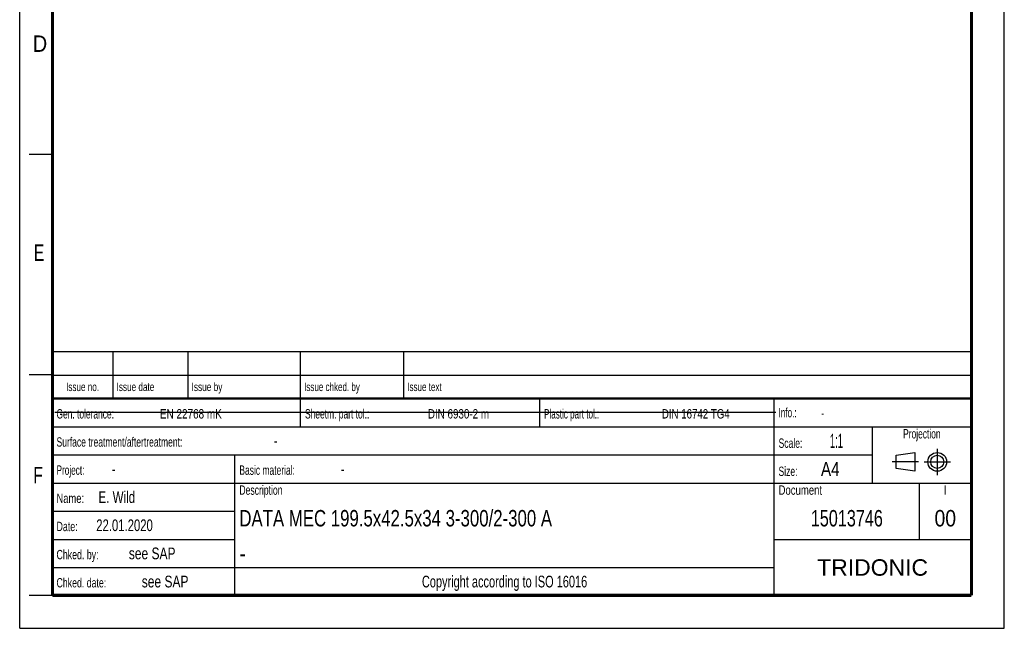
# Model space of a CAD drawing. Header units: millimetres. Extents: x 0 to 210, y 0 to 297.
# Tile 1 of 10: x 0 to 210, y 0 to 130. Entities that reach past the tile are written whole.
import ezdxf
from ezdxf.enums import TextEntityAlignment as Align

# ---------------------------------------------------------------- set-up
doc = ezdxf.new("R2010")
doc.units = ezdxf.units.MM
doc.header["$LTSCALE"] = 19.36
doc.linetypes.add('CENTER', pattern=[0.6, 0.375, -0.075, 0.075, -0.075])
doc.layers.get('0').update_dxf_attribs({"linetype": 'CONTINUOUS'})
doc.layers.add('DEFAULT_1', color=7, linetype='CENTER')
doc.layers.add('Z_NOTICE', color=7, linetype='CONTINUOUS')
doc.styles.get("Standard").update_dxf_attribs({"font": 'txt', "width": 0.7})
doc.styles.add('TEXTSTYLE_2', font='txt', dxfattribs={"width": 0.75})
doc.styles.add('TEXTSTYLE_4', font='arial.ttf')

# ---------------------------------------------------------------- blocks, each defined once
blk = doc.blocks.new('PROJEKTIONSMETHODE_BL0', base_point=(192.31, 35.47))
at = {"color": 2, "linetype": 'CONTINUOUS'}
for p, q in [((186.91, 36.87), (190.91, 37.47)), ((186.91, 34.07), (186.91, 36.87)), ((190.91, 37.47), (190.91, 33.47)), ((190.91, 33.47), (186.91, 34.07))]:
    blk.add_line(p, q, dxfattribs=at)
for radius in [2, 1.4]:
    blk.add_circle((195.71, 35.47), radius, dxfattribs=at)
at = {"layer": 'DEFAULT_1', "color": 2, "linetype": 'CENTER'}
for p, q in [((195.71, 38.27), (195.71, 32.67)), ((191.71, 35.47), (186.11, 35.47)), ((192.91, 35.47), (198.5, 35.47))]:
    blk.add_line(p, q, dxfattribs=at)

msp = doc.modelspace()

# ---------------------------------------------------------------- linework, layer by layer
at = {"color": 2, "linetype": 'CONTINUOUS'}
for p, q in [((0, 0), (0, 297)), ((210, 0), (210, 297)), ((7, 101), (2, 101)), ((6.913619, 48.960154), (6.913619, 58.960154)), ((6.913619, 58.960154), (202.913619, 58.960154)), ((19.913619, 48.960154), (19.913619, 58.960154)), ((35.913619, 48.960154), (35.913619, 58.960154)), ((59.913619, 48.960154), (59.913619, 58.960154)), ((81.913619, 48.960154), (81.913619, 58.960154)), ((202.913619, 48.960154), (202.913619, 58.960154)), ((7, 54), (2, 54)), ((6.913619, 53.960154), (202.913619, 53.960154)), ((6.913546, 6.960131), (6.913546, 48.960131)), ((6.913546, 48.960131), (202.913546, 48.960131)), ((6.913619, 48.960154), (202.913619, 48.960154)), ((59.913546, 42.960131), (59.913546, 48.960131)), ((110.913546, 42.960131), (110.913546, 48.960131)), ((160.913546, 6.960131), (160.913546, 48.960131)), ((202.913546, 6.960131), (202.913546, 48.960131)), ((6.913546, 42.960131), (202.913546, 42.960131)), ((181.913546, 30.960131), (181.913546, 42.960131)), ((6.913546, 36.960131), (181.913546, 36.960131)), ((45.913546, 6.960131), (45.913546, 36.960131)), ((6.913546, 30.960131), (202.913546, 30.960131)), ((191.913546, 18.960131), (191.913546, 30.960131)), ((6.913546, 24.960131), (45.913546, 24.960131)), ((6.913546, 18.960131), (45.913546, 18.960131)), ((160.913546, 18.960131), (202.913546, 18.960131)), ((6.913546, 12.960131), (160.913546, 12.960131)), ((7, 7), (2, 7)), ((6.913546, 6.960131), (202.913546, 6.960131)), ((0, 0), (210, 0))]:
    msp.add_line(p, q, dxfattribs=at)
at = {"color": 7, "linetype": 'CONTINUOUS'}
msp.add_line((7.468119, 46.04239), (161.268119, 46.04239), dxfattribs=at)
for points, const_width in [([(7, 7), (7, 290)], 0.7), ([(203, 7), (203, 290)], 0.7), ([(7, 49), (203, 49)], 0.5), ([(7, 7), (203, 7)], 0.7)]:
    msp.add_lwpolyline(points, dxfattribs=dict(at, const_width=const_width))

# ---------------------------------------------------------------- block references
at = {"color": 2, "linetype": 'CONTINUOUS'}
msp.add_blockref('PROJEKTIONSMETHODE_BL0', (192.305085, 35.469747), dxfattribs=at)

# ---------------------------------------------------------------- texts
at = {"color": 5, "linetype": 'CONTINUOUS', "style": 'TEXTSTYLE_2'}
for s, width, p in [('D', 0.904762, (2.807294, 122.85717)), ('E', 0.714286, (3.002453, 78.302471)), ('F', 0.714286, (2.922192, 30.897042))]:
    msp.add_text(s, height=3.5, dxfattribs=dict(at, width=width)).set_placement(p)
at = {"layer": 'Z_NOTICE', "color": 5, "linetype": 'CONTINUOUS', "style": 'TEXTSTYLE_2'}
for s, height, width, p in [('Issue date ', 1.8, 0.725108, (20.663619, 50.560154)), ('Issue by ', 1.8, 0.732804, (36.663619, 50.560154)), ('Issue chked. by', 1.8, 0.711111, (60.663619, 50.560154)), ('Issue text ', 1.8, 0.712121, (82.663619, 50.560154)), ('Gen. tolerance:', 2, 0.669841, (7.851046, 44.710131)), ('EN 22768 mK', 2, 0.792208, (29.91057, 44.710131)), ('Sheetm. part tol.:', 2, 0.67328, (60.851046, 44.710131)), ('DIN 6930-2 m', 2, 0.78373, (87.053427, 44.710131)), ('Plastic part tol.:', 2, 0.642857, (111.851046, 44.710131)), ('DIN 16742 TG4', 2, 0.772894, (136.958189, 44.710131)), ('Info.: ', 2, 0.64966, (161.851046, 44.960131)), ('Surface treatment/aftertreatment: ', 2, 0.681373, (7.851046, 38.710131)), ('Scale:  ', 2, 0.684524, (161.851046, 38.460131)), ('1:1', 3, 0.5, (172.803427, 38.460131)), ('-', 2.5, 0.714286, (54.184379, 38.710131)), ('Project: ', 2, 0.656085, (7.851046, 32.710131)), ('-', 2.5, 0.714286, (19.66057, 32.710131)), ('Basic material: ', 2, 0.675595, (46.851046, 32.710131)), ('-', 2.5, 0.714286, (68.470094, 32.710131)), ('Size: ', 2, 0.678571, (161.851046, 32.460131)), (' A4', 3, 0.809524, (169.993903, 32.460131)), ('E. Wild', 2.5, 0.738095, (16.803427, 26.710131)), ('Description', 2, 0.688312, (46.851046, 28.460131)), ('Document', 2, 0.761905, (161.851046, 28.460131)), ('Name: ', 2, 0.746032, (7.851046, 26.710131)), ('22.01.2020', 2.5, 0.721429, (16.327237, 20.710131)), ('Date: ', 2, 0.706349, (7.851046, 20.710131)), ('Chked. by: ', 2, 0.701299, (7.851046, 14.710131)), ('see SAP', 2.5, 0.765306, (23.279618, 14.710131)), ('Chked. date: ', 2, 0.699634, (7.851046, 8.710131)), ('see SAP', 2.5, 0.765306, (26.041522, 8.710131))]:
    msp.add_text(s, height=height, dxfattribs=dict(at, width=width)).set_placement(p)
for s, height, width, p in [('Issue no.', 1.8, 0.719577, (13.413619, 50.560154)), ('Projection', 2, 0.671429, (192.413546, 40.460131)), ('I', 2, 0.833333, (197.413546, 28.460131)), ('Copyright according to ISO 16016', 2.5, 0.700149, (103.413546, 8.710131))]:
    msp.add_text(s, height=height, dxfattribs=dict(at, width=width)).set_placement(p, align=Align.CENTER)
at = {"layer": 'Z_NOTICE', "color": 5, "linetype": 'CONTINUOUS', "width": 0.714286}
msp.add_text('-', height=1.8, dxfattribs=at).set_placement((170.946284, 44.960131))
at = {"layer": 'Z_NOTICE', "color": 7, "linetype": 'CONTINUOUS', "style": 'TEXTSTYLE_2'}
for s, width, p in [('DATA MEC 199.5x42.5x34 3-300/2-300 A', 0.765212, (46.851046, 21.710131)), ('-', 0.904762, (46.851046, 14.210131))]:
    msp.add_text(s, height=3.5, dxfattribs=dict(at, width=width)).set_placement(p)
for s, width, p in [('15013746', 0.738095, (176.413546, 21.710131)), ('00', 0.880952, (197.413546, 21.710131))]:
    msp.add_text(s, height=3.5, dxfattribs=dict(at, width=width)).set_placement(p, align=Align.CENTER)
at = {"layer": 'Z_NOTICE', "color": 5, "linetype": 'CONTINUOUS', "style": 'TEXTSTYLE_4'}
msp.add_text('TRIDONIC', height=3.5, dxfattribs=at).set_placement((181.913546, 11.210131), align=Align.CENTER)

doc.saveas('drawing.dxf')
